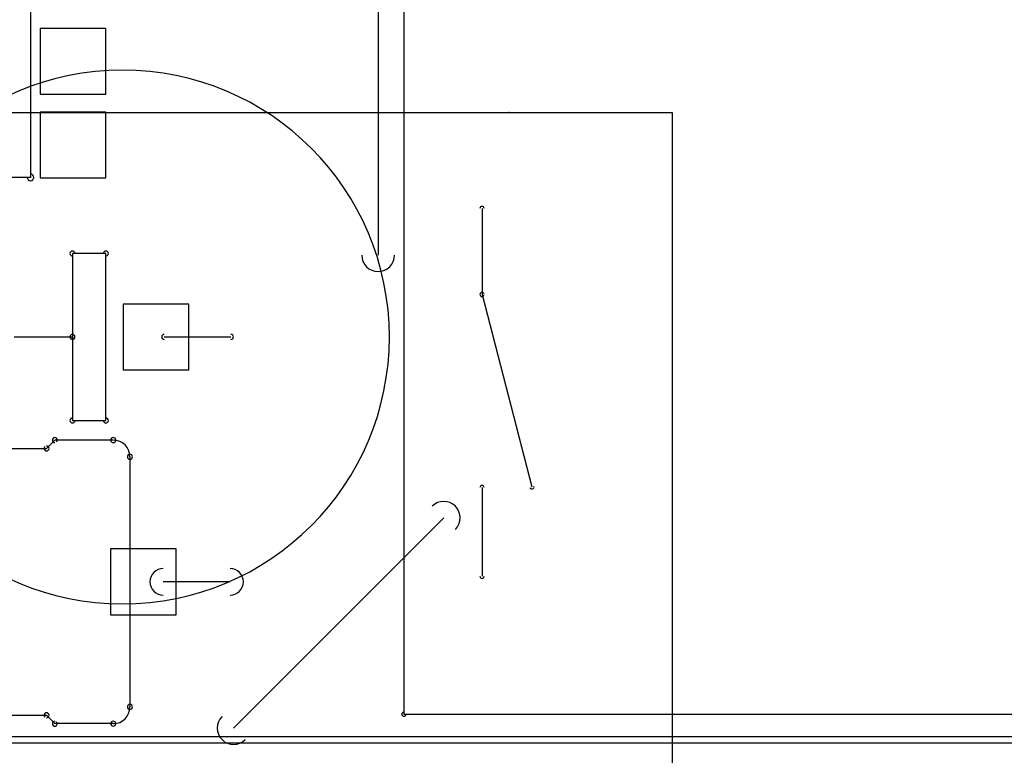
# Model space of a CAD drawing. Header units: millimetres. Extents: x -23.3 to 23.3, y -22.5 to 20.7.
# Tile 7 of 9: x -7.4 to 7.5, y -9.8 to 1.4. Entities that reach past the tile are written whole.
import ezdxf

# ---------------------------------------------------------------- set-up
doc = ezdxf.new("R2010")
doc.units = ezdxf.units.MM
doc.header["$MEASUREMENT"] = 0
for name, color, linetype in [('Board_Sketch1', 7, 'Continuous'), ('Plytka dolna1_Sketch1', 7, 'Continuous'), ('PPS-01 v3_Sketch4', 7, 'Continuous'), ('PPS-01 v3_Sketch5', 7, 'Continuous'), ('PPS-01 v3_Sketch6', 7, 'Continuous')]:
    doc.layers.add(name, color=color, linetype=linetype)

# ---------------------------------------------------------------- blocks, each defined once
blk = doc.blocks.new('Plytkadolna1')
at = {"layer": 'Plytka dolna1_Sketch1'}
for p, q in [((1.5701, 2.6942, 0.15), (1.5701, 0.6942, 0.15)), ((1.0014, 1.9915, 0.15), (1.0014, 1.5115, 0.15)), ((1.5308, 1.8231, 0.15), (1.5308, 1.3931, 0.15)), ((1.1164, 1.738, 0.15), (1.0164, 1.738, 0.15)), ((1.0164, 1.738, 0.15), (1.0164, 1.638, 0.15)), ((1.1164, 1.638, 0.15), (1.1164, 1.738, 0.15)), ((1.0164, 1.638, 0.15), (1.1164, 1.638, 0.15)), ((1.1164, 1.611, 0.15), (1.0164, 1.611, 0.15)), ((1.0164, 1.611, 0.15), (1.0164, 1.511, 0.15)), ((1.1164, 1.511, 0.15), (1.1164, 1.611, 0.15)), ((1.0014, 1.5115, 0.15), (0.6714, 1.5115, 0.15)), ((1.0164, 1.511, 0.15), (1.1164, 1.511, 0.15)), ((1.6891, 1.4642, 0.15), (1.6891, 1.3332, 0.15)), ((1.0654, 1.3955, 0.15), (1.0654, 1.2685, 0.15)), ((1.1162, 1.3955, 0.15), (1.0654, 1.3955, 0.15)), ((1.1162, 1.1415, 0.15), (1.1162, 1.3955, 0.15)), ((1.6891, 1.3332, 0.15), (1.7651, 1.0402, 0.15)), ((1.2424, 1.3185, 0.15), (1.1424, 1.3185, 0.15)), ((1.1424, 1.3185, 0.15), (1.1424, 1.2185, 0.15)), ((1.2424, 1.2185, 0.15), (1.2424, 1.3185, 0.15)), ((0.9765, 1.2685, 0.15), (1.0654, 1.2685, 0.15)), ((1.0654, 1.2685, 0.15), (1.0654, 1.1415, 0.15)), ((1.2051, 1.2685, 0.15), (1.3067, 1.2685, 0.15)), ((1.1424, 1.2185, 0.15), (1.2424, 1.2185, 0.15)), ((1.0654, 1.1415, 0.15), (1.1162, 1.1415, 0.15)), ((1.0259, 1.0989, 0.15), (1.0386, 1.1116, 0.15)), ((1.1275, 1.1116, 0.15), (1.0386, 1.1116, 0.15)), ((0.0607, 1.0989, 0.15), (1.0259, 1.0989, 0.15)), ((1.1529, 1.0862, 0.15), (1.1529, 0.7052, 0.15)), ((1.6891, 1.0392, 0.15), (1.6891, 0.9042, 0.15)), ((1.6308, 0.9931, 0.15), (1.3108, 0.6731, 0.15)), ((1.2233, 0.9457, 0.15), (1.1233, 0.9457, 0.15)), ((1.1233, 0.9457, 0.15), (1.1233, 0.8457, 0.15)), ((1.2233, 0.8457, 0.15), (1.2233, 0.9457, 0.15)), ((1.3053, 0.8957, 0.15), (1.2037, 0.8957, 0.15)), ((1.1233, 0.8457, 0.15), (1.2233, 0.8457, 0.15)), ((0.0607, 0.6925, 0.15), (1.0259, 0.6925, 0.15)), ((1.0259, 0.6925, 0.15), (1.0386, 0.6798, 0.15)), ((1.5701, 0.6942, 0.15), (2.5701, 0.6942, 0.15)), ((1.1275, 0.6798, 0.15), (1.0386, 0.6798, 0.15))]:
    blk.add_line(p, q, dxfattribs=at)
for centre, radius, start, end in [((1.1416, 1.2685, 0.15), 0.4064, 90, 270), ((1.1416, 1.2685, 0.15), 0.4064, 270, 90), ((1.0014, 1.5115, 0.15), 0.00508, 270, 90), ((1.0014, 1.5115, 0.15), 0.00508, 180, 0), ((1.6891, 1.4642, 0.15), 0.00317, 0, 180), ((1.0654, 1.3955, 0.15), 0.00381, 0, 180), ((1.0654, 1.3955, 0.15), 0.00381, 90, 270), ((1.1162, 1.3955, 0.15), 0.00381, 0, 180), ((1.1162, 1.3955, 0.15), 0.00381, 270, 90), ((1.5308, 1.3931, 0.15), 0.025, 180, 0), ((1.6891, 1.3332, 0.15), 0.00317, 14.6057, 194.6057), ((1.6891, 1.3332, 0.15), 0.00317, 180, 0), ((1.0654, 1.2685, 0.15), 0.00381, 0, 180), ((1.0654, 1.2685, 0.15), 0.00381, 180, 0), ((1.0654, 1.2685, 0.15), 0.00381, 270, 90), ((1.2051, 1.2685, 0.15), 0.00381, 90, 270), ((1.3067, 1.2685, 0.15), 0.00381, 270, 90), ((1.0654, 1.1415, 0.15), 0.00381, 90, 270), ((1.0654, 1.1415, 0.15), 0.00381, 180, 0), ((1.1162, 1.1415, 0.15), 0.00381, 180, 0), ((1.1162, 1.1415, 0.15), 0.00381, 270, 90), ((1.0386, 1.1116, 0.15), 0.00381, 90, 270), ((1.0386, 1.1116, 0.15), 0.0038, 315, 135), ((1.1275, 1.1116, 0.15), 0.00381, 90, 270), ((1.1275, 1.1116, 0.15), 0.00381, 270, 90), ((1.1275, 1.0862, 0.15), 0.0254, 0.0013, 89.9987), ((1.0259, 1.0989, 0.15), 0.0038, 135, 315), ((1.0259, 1.0989, 0.15), 0.00381, 270, 90), ((1.1529, 1.0862, 0.15), 0.00381, 0, 180), ((1.1529, 1.0862, 0.15), 0.00381, 180, 0), ((1.6891, 1.0392, 0.15), 0.00317, 0, 180), ((1.7651, 1.0402, 0.15), 0.00317, 194.6057, 14.6057), ((1.6308, 0.9931, 0.15), 0.025, 315, 135), ((1.2037, 0.8957, 0.15), 0.0203, 90, 270), ((1.3053, 0.8957, 0.15), 0.0203, 270, 90), ((1.6891, 0.9042, 0.15), 0.00317, 180, 0), ((1.1275, 0.7052, 0.15), 0.0254, 270.0013, 359.9987), ((1.1529, 0.7052, 0.15), 0.00381, 0, 180), ((1.1529, 0.7052, 0.15), 0.00381, 180, 0), ((1.0259, 0.6925, 0.15), 0.0038, 45, 225), ((1.0259, 0.6925, 0.15), 0.00381, 270, 90), ((1.3108, 0.6731, 0.15), 0.025, 135, 315), ((1.5701, 0.6942, 0.15), 0.00317, 90, 270), ((1.5701, 0.6942, 0.15), 0.00317, 180, 0), ((1.0386, 0.6798, 0.15), 0.00381, 90, 270), ((1.0386, 0.6798, 0.15), 0.0038, 225, 45), ((1.1275, 0.6798, 0.15), 0.00381, 90, 270), ((1.1275, 0.6798, 0.15), 0.00381, 270, 90)]:
    blk.add_arc(centre, radius, start, end, dxfattribs=at)
blk = doc.blocks.new('Board')
at = {"layer": 'Board_Sketch1'}
blk.add_line((0.1668, 0.8067, 0.1536), (4.2266, 0.8067, 0.1536), dxfattribs=at)
blk = doc.blocks.new('PCBComponent')
blk.add_blockref('Board', (0, 0))
blk = doc.blocks.new('ST-1011_2_1_E')
blk.add_blockref('PCBComponent', (0, 0))

msp = doc.modelspace()

# ---------------------------------------------------------------- linework, layer by layer
at = {"layer": 'PPS-01 v3_Sketch4'}
for p, q in [((-7.595, 0, 15), (2.484, 0, 15)), ((2.484, 0, 15), (2.484, -22.495, 15)), ((17.5, -9.6, 15), (-17.5, -9.6, 15))]:
    msp.add_line(p, q, dxfattribs=at)
msp.add_point((0, 0, 15), dxfattribs=at)
at = {"layer": 'PPS-01 v3_Sketch5'}
msp.add_point((0, 0, 15.2), dxfattribs=at)
at = {"layer": 'PPS-01 v3_Sketch6'}
msp.add_point((0, 0, 1.2), dxfattribs=at)

# ---------------------------------------------------------------- block references
at = {"xscale": 10, "yscale": 10, "zscale": 10}
for name, p in [('ST-1011_2_1_E', (-21.967, -17.567, 14.2)), ('Plytkadolna1', (-17.3, -16.1))]:
    msp.add_blockref(name, p, dxfattribs=at)

doc.saveas('drawing.dxf')
